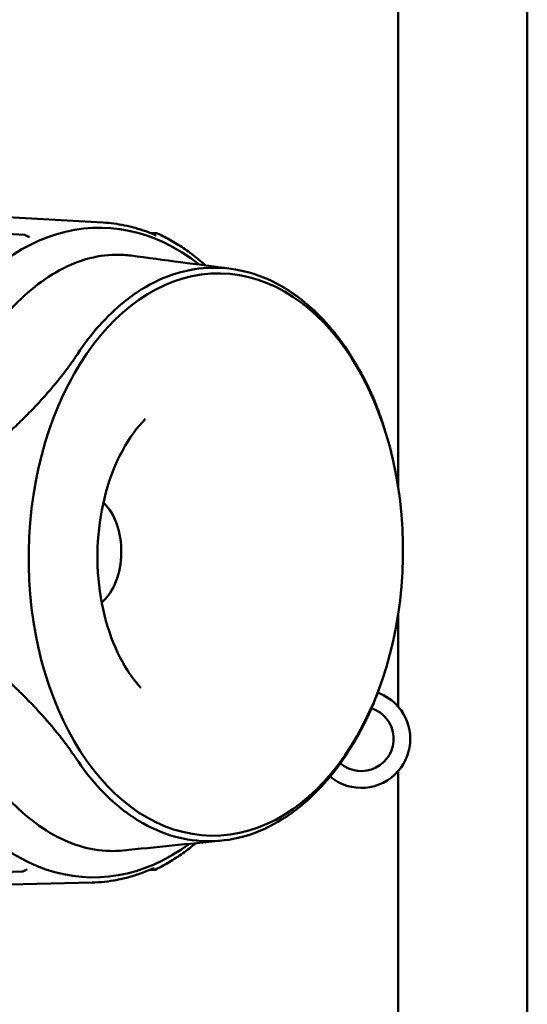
# Model space of a CAD drawing. Header units: millimetres. Extents: x 0 to 4686, y -120 to 1682.
# Tile 199 of 213: x 1469 to 1489, y 1078 to 1116. Entities that reach past the tile are written whole.
import ezdxf

# ---------------------------------------------------------------- set-up
doc = ezdxf.new("R2010")
doc.units = ezdxf.units.MM
doc.header["$LTSCALE"] = 2
doc.layers.add('Sichtbar (ISO)', color=7, linetype='Continuous', lineweight=50)

msp = doc.modelspace()

# ---------------------------------------------------------------- linework, layer by layer
at = {"layer": 'Sichtbar (ISO)'}
for p, q in [((1488.6099, 1074.9341), (1488.6099, 1148.7601)), ((1483.6099, 1133.8368), (1483.6099, 1097.9276)), ((1472.169, 1108.2275), (1465.1589, 1108.6239)), ((1464.9938, 1108.0132), (1469.1171, 1107.7499)), ((1469.154, 1107.7401), (1469.154, 1107.7401)), ((1469.154, 1107.7401), (1469.2574, 1107.691)), ((1473.988, 1107.8277), (1474.2433, 1107.813)), ((1483.0831, 1100.1918), (1482.9562, 1100.5884)), ((1483.6099, 1093.0854), (1483.6099, 1089.4574)), ((1482.9176, 1090.3068), (1482.8018, 1089.9828)), ((1483.6099, 1086.9668), (1483.6099, 1074.9341)), ((1469.0186, 1083.0664), (1464.8938, 1082.952)), ((1469.1624, 1083.1248), (1469.0585, 1083.0761)), ((1474.1452, 1083.1295), (1473.9462, 1083.1242)), ((1471.7406, 1082.641), (1464.6785, 1082.4785))]:
    msp.add_line(p, q, dxfattribs=at)
for centre, radius, start, end in [((1469.1111, 1107.6498), 0.1, 64.59507, 86.3367), ((1474.2372, 1107.7129), 0.1, 65.2392, 86.66719), ((1482.1749, 1088.2121), 1.9, 40.95163, 70.5022), ((1482.1749, 1088.2121), 1.25, 229.5565, 71.46587), ((1482.1749, 1088.2121), 1.9, 319.04837, 40.95163), ((1482.1749, 1088.2121), 1.9, 230.52788, 319.04837), ((1469.0161, 1083.1666), 0.1, 271.62693, 295.08221), ((1474.1422, 1083.2297), 0.1, 271.55174, 295.8322)]:
    msp.add_arc(centre, radius, start, end, dxfattribs=at)
for centre, major_axis, ratio, start_param, end_param in [((1471.913, 1095.435), (-0.2108, -12.5905), 0.6653497, 2.6715408, 6.7526826), ((1471.3679, 1095.4441), (-0.0379, -2.2654), 0.6653497, 0.5437091, 2.5978835), ((1469.0161, 1083.1666), (0.0424, -0.0906), 0.0915449, 0.0000001, 0.0001922)]:
    msp.add_ellipse(centre, major_axis=major_axis, ratio=ratio, start_param=start_param, end_param=end_param, dxfattribs=at)
msp.add_ellipse((1476.5376, 1095.3575), major_axis=(0.1825, 10.8985), ratio=0.6653497, dxfattribs=at)
for points, knots in [([(1474.223, 1107.7309), (1474.0898, 1107.7889), (1473.9556, 1107.842), (1473.6855, 1107.9383), (1473.5496, 1107.9815), (1473.2763, 1108.0579), (1473.139, 1108.0911), (1472.8633, 1108.1475), (1472.7249, 1108.1706), (1472.4474, 1108.2067), (1472.3083, 1108.2196), (1472.169, 1108.2275)], [4.42338234, 4.42338234, 4.42338234, 4.42338234, 4.47202697, 4.47202697, 4.52067161, 4.52067161, 4.56931624, 4.56931624, 4.61796087, 4.61796087, 4.66660551, 4.66660551, 4.66660551, 4.66660551]), ([(1469.2574, 1107.691), (1469.2649, 1107.6874), (1469.2724, 1107.6842), (1469.2867, 1107.6789), (1469.2935, 1107.6767), (1469.3034, 1107.6742), (1469.3067, 1107.6735), (1469.3131, 1107.6724), (1469.3162, 1107.672), (1469.3187, 1107.6718)], [0, 0, 0, 0, 0.0024971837, 0.0024971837, 0.0047723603, 0.0047723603, 0.0059965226, 0.0059965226, 0.007271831, 0.007271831, 0.007271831, 0.007271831]), ([(1476.1396, 1106.5642), (1476.0454, 1106.6485), (1475.9501, 1106.7301), (1475.6872, 1106.9451), (1475.5174, 1107.0731), (1475.1723, 1107.3118), (1474.997, 1107.4226), (1474.6414, 1107.6265), (1474.4613, 1107.7196), (1474.2791, 1107.8037)], [4.17068124, 4.17068124, 4.17068124, 4.17068124, 4.20898048, 4.20898048, 4.27518663, 4.27518663, 4.34139278, 4.34139278, 4.40759892, 4.40759892, 4.40759892, 4.40759892]), ([(1473.255, 1106.9454), (1473.0596, 1106.9712), (1472.8633, 1106.9834), (1472.2769, 1106.9767), (1471.8866, 1106.9152), (1470.7074, 1106.5697), (1469.9477, 1106.1203), (1468.5512, 1104.9027), (1467.9241, 1104.1518), (1467.3567, 1103.2955)], [0.81334817, 0.81334817, 0.81334817, 0.81334817, 0.90236743, 0.90236743, 1.079192, 1.079192, 1.44592333, 1.44592333, 1.80610596, 1.80610596, 1.80610596, 1.80610596]), ([(1481.6453, 1103.2684), (1481.1234, 1104.0529), (1480.5238, 1104.7146), (1479.647, 1105.402), (1479.4224, 1105.5568), (1478.3126, 1106.222), (1477.3685, 1106.4888), (1475.4685, 1106.4657), (1474.526, 1106.1759), (1473.416, 1105.4837), (1473.1913, 1105.3232), (1472.3131, 1104.6142), (1471.7113, 1103.9374), (1471.1843, 1103.1396)], [0.0000433, 0.0000433, 0.0000433, 0.0000433, 0.3349903, 0.3349903, 0.4462097, 0.4462097, 0.8730149, 0.8730149, 1.299822, 1.299822, 1.4110917, 1.4110917, 1.7461923, 1.7461923, 1.7461923, 1.7461923]), ([(1473.812, 1100.6165), (1473.489, 1100.2918), (1473.1812, 1099.8748), (1472.657, 1098.9032), (1472.4387, 1098.3533), (1472.1147, 1097.165), (1472.0098, 1096.5266), (1471.9292, 1095.2283), (1471.9541, 1094.5684), (1472.1308, 1093.3019), (1472.2822, 1092.6954), (1472.6869, 1091.6026), (1472.9395, 1091.1159), (1473.3549, 1090.5196), (1473.4943, 1090.3466), (1473.6374, 1090.1927)], [5.2982884, 5.2982884, 5.2982884, 5.2982884, 5.6022138, 5.6022138, 5.8982526, 5.8982526, 6.1958723, 6.1958723, 6.4949811, 6.4949811, 6.793485, 6.793485, 7.0899336, 7.0899336, 7.229425, 7.229425, 7.229425, 7.229425]), ([(1471.1235, 1087.4518), (1471.644, 1086.6673), (1472.2404, 1086.0056), (1473.1127, 1085.3184), (1473.336, 1085.1635), (1474.4406, 1084.4985), (1475.3809, 1084.2317), (1477.2809, 1084.2549), (1478.2272, 1084.5446), (1479.3425, 1085.2367), (1479.5684, 1085.3971), (1480.4511, 1086.1061), (1481.0562, 1086.7828), (1481.5845, 1087.5805)], [0.0000433, 0.0000433, 0.0000433, 0.0000433, 0.3349903, 0.3349903, 0.4462096, 0.4462096, 0.8730149, 0.8730149, 1.299822, 1.299822, 1.4110917, 1.4110917, 1.7461922, 1.7461922, 1.7461922, 1.7461922]), ([(1467.2951, 1087.4205), (1467.8552, 1086.5793), (1468.4755, 1085.8446), (1469.8606, 1084.662), (1470.6156, 1084.2311), (1471.7909, 1083.9131), (1472.1808, 1083.8606), (1472.6905, 1083.8665), (1472.8103, 1083.8732), (1472.93, 1083.8852)], [0.0000033, 0.0000033, 0.0000033, 0.0000033, 0.35952926, 0.35952926, 0.72558459, 0.72558459, 0.90236742, 0.90236742, 0.95667937, 0.95667937, 0.95667937, 0.95667937]), ([(1475.7617, 1084.1679), (1475.596, 1084.0295), (1475.4272, 1083.899), (1475.0824, 1083.6533), (1474.9063, 1083.5382), (1474.5494, 1083.3257), (1474.3685, 1083.2282), (1474.1858, 1083.1397)], [4.20973476, 4.20973476, 4.20973476, 4.20973476, 4.27518489, 4.27518489, 4.34139191, 4.34139191, 4.40759892, 4.40759892, 4.40759892, 4.40759892]), ([(1469.2281, 1083.1444), (1469.2254, 1083.1443), (1469.222, 1083.144), (1469.2144, 1083.1428), (1469.2101, 1083.1419), (1469.1996, 1083.1392), (1469.1931, 1083.1372), (1469.1786, 1083.132), (1469.1704, 1083.1285), (1469.1624, 1083.1248)], [0, 0, 0, 0, 0.0014808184, 0.0014808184, 0.0030319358, 0.0030319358, 0.0051933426, 0.0051933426, 0.0078643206, 0.0078643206, 0.0078643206, 0.0078643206]), ([(1474.1303, 1083.2052), (1473.9755, 1083.1343), (1473.8194, 1083.0699), (1473.505, 1082.9542), (1473.3467, 1082.903), (1473.0285, 1082.8141), (1472.8686, 1082.7763), (1472.5476, 1082.7143), (1472.3865, 1082.6901), (1472.0639, 1082.6553), (1471.9022, 1082.6447), (1471.7406, 1082.641)], [4.42338271, 4.42338271, 4.42338271, 4.42338271, 4.4797587, 4.4797587, 4.53613469, 4.53613469, 4.59251068, 4.59251068, 4.64888667, 4.64888667, 4.70526266, 4.70526266, 4.70526266, 4.70526266]), ([(1474.1327, 1083.2062), (1474.1327, 1083.2062), (1474.1323, 1083.2061), (1474.1312, 1083.2056), (1474.1308, 1083.2055), (1474.1303, 1083.2052)], [0.0032106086, 0.0032106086, 0.0032106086, 0.0032106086, 0.0042668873, 0.0042668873, 0.0047490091, 0.0047490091, 0.0047490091, 0.0047490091])]:
    msp.add_open_spline(points, degree=3, knots=knots, dxfattribs=at)
for points in [[(1469.1171, 1107.7501), (1469.1172, 1107.7501), (1469.1174, 1107.75), (1469.1175, 1107.75)], [(1469.3197, 1107.6719), (1469.3194, 1107.6719), (1469.3191, 1107.6719), (1469.3188, 1107.672)], [(1474.223, 1107.7309), (1474.2239, 1107.7305), (1474.2245, 1107.7303), (1474.2245, 1107.7303)], [(1473.255, 1106.9454), (1474.5354, 1106.7757), (1475.8213, 1106.6058), (1477.1167, 1106.4356)], [(1476.7571, 1084.2671), (1475.4753, 1084.1395), (1474.2008, 1084.0123), (1472.93, 1083.8852)], [(1469.019, 1083.0663), (1469.0189, 1083.0663), (1469.0187, 1083.0663), (1469.0186, 1083.0663)], [(1469.2281, 1083.1443), (1469.2284, 1083.1444), (1469.2287, 1083.1444), (1469.229, 1083.1444)]]:
    msp.add_open_spline(points, degree=3, dxfattribs=at)
for points, weights in [([(1471.1843, 1103.1396), (1470.1951, 1101.6477), (1468.492, 1100.0656)], [1.27927488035, 1.27927491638, 1.2314661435]), ([(1482.9562, 1100.5884), (1482.5178, 1101.9583), (1481.6453, 1103.2684)], [1.24118677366, 1.27927491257, 1.27927488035]), ([(1468.4549, 1090.4963), (1470.1458, 1088.9195), (1471.1235, 1087.4518)], [1.2314661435, 1.2792749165, 1.27927488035]), ([(1481.5845, 1087.5805), (1482.3631, 1088.7552), (1482.8018, 1089.9828)], [1.27927488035, 1.27927490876, 1.24963657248])]:
    msp.add_rational_spline(points, weights, degree=2, dxfattribs=at)

doc.saveas('drawing.dxf')
